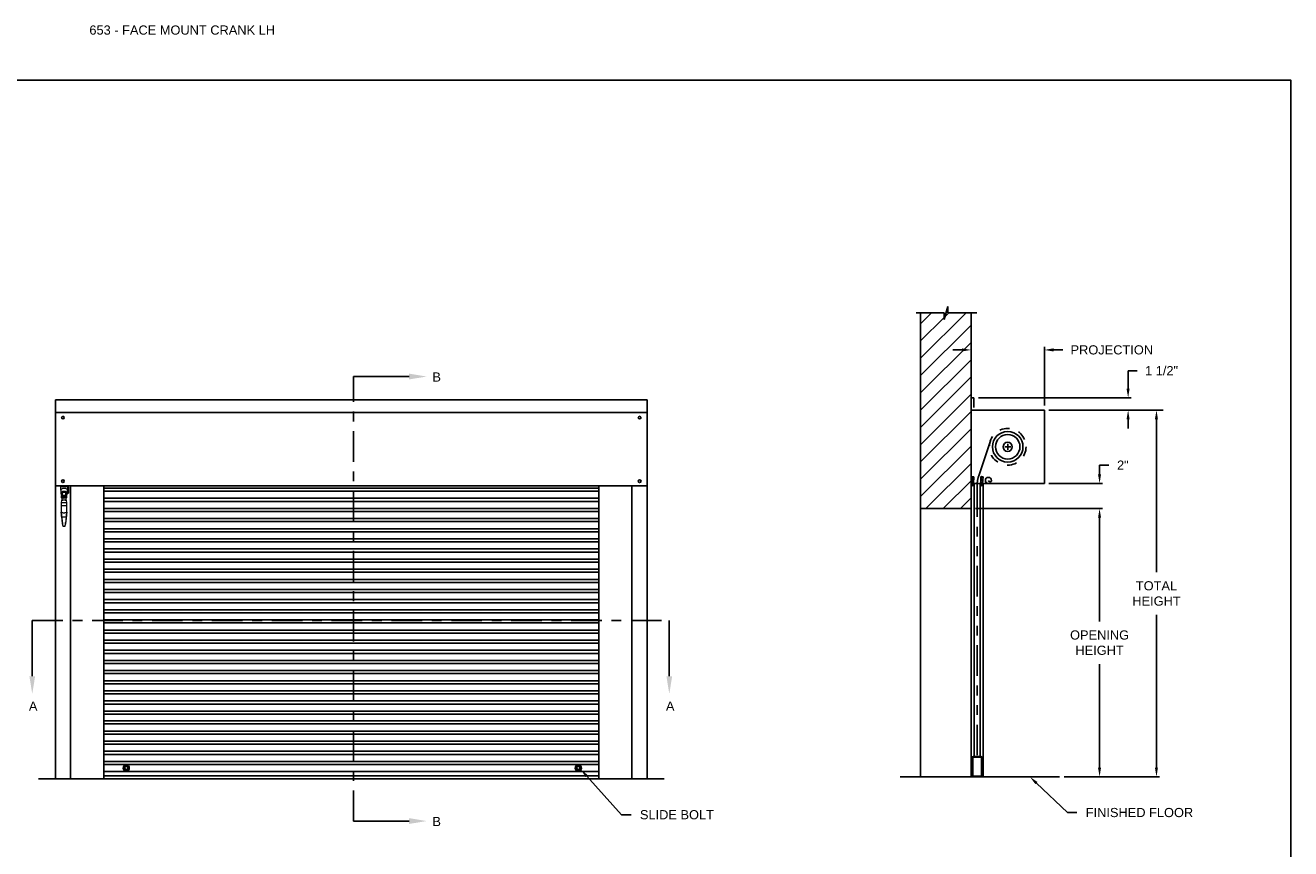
# Model space of a CAD drawing. Header units: inches. Extents: x 169.6 to 213.7, y 214.8 to 266.5.
# Tile 10 of 17: x 176.1 to 189.1, y 239.3 to 247.7. Entities that reach past the tile are written whole.
import ezdxf
from ezdxf import colors
from ezdxf.entities.mleader import LeaderData, LeaderLine
from ezdxf.math import Vec2, Vec3

# ---------------------------------------------------------------- set-up
doc = ezdxf.new("R2010")
doc.units = ezdxf.units.IN
doc.header["$LTSCALE"] = 0.25
doc.header["$MEASUREMENT"] = 0
for name, pattern in [('CENTER', [2, 1.25, -0.25, 0.25, -0.25]), ('HIDDEN', [0.375, 0.25, -0.125]), ('PHANTOM', [2.5, 1.25, -0.25, 0.25, -0.25, 0.25, -0.25])]:
    doc.linetypes.add(name, pattern=pattern)
for name, color, linetype in [('ANNOTATIONS', 1, 'Continuous'), ('CRANK LH', 7, 'Continuous'), ('SECTION CUTS', 6, 'CENTER')]:
    doc.layers.add(name, color=color, linetype=linetype)
doc.styles.add('ARIAL', font='arial.ttf', dxfattribs={"height": 0.09375})
doc.styles.get("Standard").update_dxf_attribs({"font": 'romans.shx'})
doc.dimstyles.new('STANDARD$0', dxfattribs={"dimtxt": 0.09375, "dimasz": 0.09375, "dimexe": 0.03125, "dimexo": 0.046875, "dimgap": 0.09, "dimtad": 0, "dimtih": 1, "dimtoh": 1, "dimdec": 4, "dimzin": 0, "dimdsep": 46, "dimtxsty": 'ARIAL', "dimcen": 0.09, "dimadec": 0, "dimazin": 0, "dimtfac": 1, "dimtdec": 4, "dimtofl": 0, "dimtmove": 0, "dimatfit": 1, "dimfxl": 1, "dimtolj": 1, "dimtzin": 0, "dimarcsym": 0})

# ---------------------------------------------------------------- blocks, each defined once
blk = doc.blocks.new('*D23')
at = {"layer": 'ANNOTATIONS', "color": 0, "lineweight": -2, "transparency": 16777216}
for p, q in [((185.789, 244.562), (185.789, 244.392)), ((185.696, 244.423), (185.602, 244.423)), ((186.539, 243.854), (186.539, 244.454)), ((186.633, 244.423), (186.727, 244.423))]:
    blk.add_line(p, q, dxfattribs=at)
at = {"layer": 'ANNOTATIONS', "color": 0, "transparency": 16777216}
for points in [[(185.696, 244.439), (185.696, 244.407), (185.789, 244.423)], [(186.633, 244.439), (186.633, 244.407), (186.539, 244.423)]]:
    blk.add_solid(points, dxfattribs=at)
at = {"layer": 'defpoints', "color": 0, "transparency": 16777216}
for p in [(185.789, 244.609), (186.539, 244.423), (186.539, 243.807)]:
    blk.add_point(p, dxfattribs=at)
at = {"layer": 'ANNOTATIONS', "color": 0, "transparency": 16777216, "insert": (187.229, 244.423), "char_height": 0.09375, "attachment_point": 5, "style": 'ARIAL'}
blk.add_mtext('\\A1;PROJECTION', dxfattribs=at)
blk = doc.blocks.new('*D24')
at = {"layer": 'ANNOTATIONS', "color": 0, "lineweight": -2, "transparency": 16777216}
for p, q in [((185.836, 242.8), (187.135, 242.8)), ((187.104, 242.707), (187.104, 241.646)), ((187.104, 240.151), (187.104, 241.211)), ((186.743, 240.057), (187.135, 240.057))]:
    blk.add_line(p, q, dxfattribs=at)
at = {"layer": 'ANNOTATIONS', "color": 0, "transparency": 16777216}
for points in [[(187.088, 242.707), (187.119, 242.707), (187.104, 242.8)], [(187.088, 240.151), (187.119, 240.151), (187.104, 240.057)]]:
    blk.add_solid(points, dxfattribs=at)
at = {"layer": 'defpoints', "color": 0, "transparency": 16777216}
for p in [(185.789, 242.8), (187.104, 242.8), (186.696, 240.057)]:
    blk.add_point(p, dxfattribs=at)
at = {"layer": 'ANNOTATIONS', "color": 0, "transparency": 16777216, "insert": (187.104, 241.429), "char_height": 0.09375, "attachment_point": 5, "style": 'ARIAL'}
blk.add_mtext('\\A1;OPENING \\PHEIGHT', dxfattribs=at)
blk = doc.blocks.new('*D25')
at = {"layer": 'ANNOTATIONS', "color": 0, "lineweight": -2, "transparency": 16777216}
for p, q in [((186.586, 243.807), (187.717, 243.807)), ((187.686, 243.714), (187.686, 242.15)), ((187.686, 240.151), (187.686, 241.715)), ((186.743, 240.057), (187.717, 240.057))]:
    blk.add_line(p, q, dxfattribs=at)
at = {"layer": 'ANNOTATIONS', "color": 0, "transparency": 16777216}
for points in [[(187.67, 243.714), (187.701, 243.714), (187.686, 243.807)], [(187.67, 240.151), (187.701, 240.151), (187.686, 240.057)]]:
    blk.add_solid(points, dxfattribs=at)
at = {"layer": 'defpoints', "color": 0, "transparency": 16777216}
for p in [(186.539, 243.807), (186.696, 240.057), (187.686, 240.057)]:
    blk.add_point(p, dxfattribs=at)
at = {"layer": 'ANNOTATIONS', "color": 0, "transparency": 16777216, "insert": (187.686, 241.932), "char_height": 0.0938, "attachment_point": 5, "style": 'ARIAL'}
blk.add_mtext('\\A1;TOTAL\\PHEIGHT', dxfattribs=at)
blk = doc.blocks.new('*D26')
at = {"layer": 'ANNOTATIONS', "color": 0, "lineweight": -2, "transparency": 16777216}
for p, q in [((187.104, 243.151), (187.104, 243.245)), ((187.104, 243.245), (187.197, 243.245)), ((186.586, 243.057), (187.135, 243.057)), ((186.586, 242.8), (187.135, 242.8)), ((187.104, 242.707), (187.104, 242.613))]:
    blk.add_line(p, q, dxfattribs=at)
at = {"layer": 'ANNOTATIONS', "color": 0, "transparency": 16777216}
for points in [[(187.088, 243.151), (187.119, 243.151), (187.104, 243.057)], [(187.088, 242.707), (187.119, 242.707), (187.104, 242.8)]]:
    blk.add_solid(points, dxfattribs=at)
at = {"layer": 'defpoints', "color": 0, "transparency": 16777216}
for p in [(186.539, 243.057), (186.539, 242.8), (187.104, 242.8)]:
    blk.add_point(p, dxfattribs=at)
at = {"layer": 'ANNOTATIONS', "color": 0, "transparency": 16777216, "insert": (187.342, 243.245), "char_height": 0.0938, "attachment_point": 5, "style": 'ARIAL'}
blk.add_mtext('\\A1;2"', dxfattribs=at)
blk = doc.blocks.new('*D28')
at = {"layer": 'ANNOTATIONS', "color": 0, "lineweight": -2, "transparency": 16777216}
for p, q in [((187.396, 244.027), (187.396, 244.21)), ((187.396, 244.21), (187.49, 244.21)), ((185.865, 243.933), (187.427, 243.933)), ((186.586, 243.807), (187.427, 243.807)), ((187.396, 243.714), (187.396, 243.62))]:
    blk.add_line(p, q, dxfattribs=at)
at = {"layer": 'ANNOTATIONS', "color": 0, "transparency": 16777216}
for points in [[(187.38, 244.027), (187.411, 244.027), (187.396, 243.933)], [(187.38, 243.714), (187.411, 243.714), (187.396, 243.807)]]:
    blk.add_solid(points, dxfattribs=at)
at = {"layer": 'defpoints', "color": 0, "transparency": 16777216}
for p in [(185.818, 243.933), (186.539, 243.807), (187.396, 243.807)]:
    blk.add_point(p, dxfattribs=at)
at = {"layer": 'ANNOTATIONS', "color": 0, "transparency": 16777216, "insert": (187.738, 244.21), "char_height": 0.0938, "attachment_point": 5, "style": 'ARIAL'}
blk.add_mtext('\\A1;1 1/2"', dxfattribs=at)

msp = doc.modelspace()

# ---------------------------------------------------------------- hatches: boundary and pattern name
at = {"layer": 'CRANK LH', "linetype": 'Continuous'}
h = msp.add_hatch(dxfattribs=at)
h.set_pattern_fill('ANSI31', color=256, style=0)
h.set_pattern_definition([(45, (-15.83204, -18.46296), (-0.08838835, 0.08838835), [])])
h.paths.add_polyline_path([(185.78943, 244.0674), (185.78943, 244.802), (185.55293, 244.802), (185.55293, 244.86665), (185.51452, 244.7333), (185.51452, 244.802), (185.2738, 244.802), (185.2738, 244.2517)])
h.paths.add_polyline_path([(185.2738, 244.2517), (185.2738, 242.80028), (185.78943, 242.80028), (185.78943, 244.05364), (185.78943, 244.0674)])

# ---------------------------------------------------------------- linework, layer by layer
at = {"layer": 'ANNOTATIONS'}
msp.add_line((186.5863, 243.80747), (187.75513, 243.80747), dxfattribs=at)
at = {"layer": 'CRANK LH', "linetype": 'Continuous'}
for p, q in [((185.22742, 244.802), (185.51452, 244.802)), ((185.2738, 244.802), (185.2738, 240.05747)), ((185.51452, 244.7333), (185.55293, 244.86665)), ((185.51452, 244.802), (185.51452, 244.7333)), ((185.55293, 244.86665), (185.55293, 244.802)), ((185.55293, 244.802), (185.84812, 244.802)), ((185.78943, 240.05747), (185.78943, 244.802)), ((176.42359, 240.03522), (176.42359, 243.91104)), ((182.47725, 243.91104), (176.42359, 243.91104)), ((182.47725, 240.03522), (182.47725, 243.91104)), ((185.78943, 243.93328), (185.81815, 243.93328)), ((185.81815, 243.93328), (185.81815, 243.83357)), ((182.47725, 243.78322), (176.42359, 243.78322)), ((185.78943, 243.80747), (186.53943, 243.80747)), ((186.53943, 243.80747), (186.53943, 243.05747)), ((185.87124, 243.14655), (185.98659, 243.49187)), ((186.16443, 243.40122), (186.16443, 243.46372)), ((186.13318, 243.43247), (186.19568, 243.43247)), ((185.79676, 243.06091), (185.79367, 243.1263)), ((185.79367, 243.1263), (185.81131, 243.1263)), ((185.8144, 243.06091), (185.81131, 243.1263)), ((185.81659, 243.12564), (185.81131, 243.1263)), ((185.8144, 243.06091), (185.81659, 243.12564)), ((185.88948, 243.06186), (185.89607, 243.12699)), ((185.88948, 243.06186), (185.89077, 243.12661)), ((185.89077, 243.12661), (185.89607, 243.12699)), ((185.91369, 243.12604), (185.89607, 243.12699)), ((185.9071, 243.06091), (185.91369, 243.12604)), ((176.42359, 243.03322), (182.47725, 243.03322)), ((176.57983, 240.03522), (176.57983, 243.03322)), ((176.91917, 240.03522), (176.91917, 243.03322)), ((181.98167, 243.00903), (176.91917, 243.00903)), ((181.98167, 242.97778), (176.91917, 242.97778)), ((181.98167, 240.03522), (181.98167, 243.03322)), ((182.32102, 240.03522), (182.32102, 243.03322)), ((185.78943, 243.05747), (185.82068, 243.05747)), ((185.78943, 240.05747), (185.78943, 243.05747)), ((185.79676, 243.05747), (185.79676, 243.06091)), ((185.79676, 243.06091), (185.8144, 243.06091)), ((185.8144, 243.05747), (185.8144, 243.06091)), ((185.82068, 240.26561), (185.82068, 243.05747)), ((185.82068, 243.05747), (185.88318, 243.05747)), ((185.88318, 240.26561), (185.88318, 243.05747)), ((185.88318, 243.05747), (185.91443, 243.05747)), ((185.88948, 243.06186), (185.88945, 243.06091)), ((185.9071, 243.06091), (185.88945, 243.06091)), ((185.88945, 243.05747), (185.88945, 243.06091)), ((185.8988, 243.05747), (186.53943, 243.05747)), ((185.9071, 243.05747), (185.9071, 243.06091)), ((185.91443, 243.05747), (185.91443, 240.05747)), ((181.98167, 242.90541), (176.91917, 242.90541)), ((181.98167, 242.87416), (176.91917, 242.87416)), ((181.98167, 242.8018), (176.91917, 242.8018)), ((181.98167, 242.77055), (176.91917, 242.77055)), ((181.98167, 242.69818), (176.91917, 242.69818)), ((185.2738, 242.80028), (185.78943, 242.80028)), ((181.98167, 242.66693), (176.91917, 242.66693)), ((181.98167, 242.59457), (176.91917, 242.59457)), ((181.98167, 242.56332), (176.91917, 242.56332)), ((181.98167, 242.49095), (176.91917, 242.49095)), ((181.98167, 242.4597), (176.91917, 242.4597)), ((181.98167, 242.38734), (176.91917, 242.38734)), ((181.98167, 242.35609), (176.91917, 242.35609)), ((181.98167, 242.28372), (176.91917, 242.28372)), ((181.98167, 242.25247), (176.91917, 242.25247)), ((181.98167, 242.18011), (176.91917, 242.18011)), ((181.98167, 242.14886), (176.91917, 242.14886)), ((181.98167, 242.07649), (176.91917, 242.07649)), ((181.98167, 242.04524), (176.91917, 242.04524)), ((181.98167, 241.97288), (176.91917, 241.97288)), ((181.98167, 241.94163), (176.91917, 241.94163)), ((181.98167, 241.86927), (176.91917, 241.86927)), ((181.98167, 241.83802), (176.91917, 241.83802)), ((181.98167, 241.76565), (176.91917, 241.76565)), ((181.98167, 241.7344), (176.91917, 241.7344)), ((181.98167, 241.66204), (176.91917, 241.66204)), ((181.98167, 241.63079), (176.91917, 241.63079)), ((181.98167, 241.55842), (176.91917, 241.55842)), ((181.98167, 241.52717), (176.91917, 241.52717)), ((181.98167, 241.45481), (176.91917, 241.45481)), ((181.98167, 241.42356), (176.91917, 241.42356)), ((181.98167, 241.35119), (176.91917, 241.35119)), ((181.98167, 241.31994), (176.91917, 241.31994)), ((181.98167, 241.24758), (176.91917, 241.24758)), ((181.98167, 241.21633), (176.91917, 241.21633)), ((181.98167, 241.14396), (176.91917, 241.14396)), ((181.98167, 241.11271), (176.91917, 241.11271)), ((181.98167, 241.04035), (176.91917, 241.04035)), ((181.98167, 241.0091), (176.91917, 241.0091)), ((181.98167, 240.93673), (176.91917, 240.93673)), ((181.98167, 240.90548), (176.91917, 240.90548)), ((181.98167, 240.83312), (176.91917, 240.83312)), ((181.98167, 240.80187), (176.91917, 240.80187)), ((181.98167, 240.72951), (176.91917, 240.72951)), ((181.98167, 240.69826), (176.91917, 240.69826)), ((181.98167, 240.62903), (176.91917, 240.62903)), ((181.98167, 240.59778), (176.91917, 240.59778)), ((181.98167, 240.52542), (176.91917, 240.52542)), ((181.98167, 240.49417), (176.91917, 240.49417)), ((181.98167, 240.4218), (176.91917, 240.4218)), ((181.98167, 240.39055), (176.91917, 240.39055)), ((181.98167, 240.31819), (176.91917, 240.31819)), ((181.98167, 240.28694), (176.91917, 240.28694)), ((181.98167, 240.21457), (176.91917, 240.21457)), ((181.98167, 240.18332), (176.91917, 240.18332)), ((181.98167, 240.11096), (176.91917, 240.11096)), ((176.91917, 240.06647), (181.98167, 240.06647)), ((185.06445, 240.05747), (186.69568, 240.05747))]:
    msp.add_line(p, q, dxfattribs=at)
at = {"layer": 'CRANK LH', "color": 7, "linetype": 'Continuous', "lineweight": 15}
for p, q in [((176.47785, 243.02404), (176.47785, 243.03322)), ((176.54861, 243.02404), (176.47785, 243.02404)), ((176.47785, 242.98713), (176.47785, 243.02404)), ((176.47785, 242.98713), (176.47785, 242.95641)), ((176.48555, 242.96385), (176.48555, 242.95129)), ((176.48993, 242.95217), (176.48993, 242.96102)), ((176.48993, 242.93389), (176.48993, 242.95217)), ((176.49437, 242.95783), (176.49437, 242.93214)), ((176.52879, 242.9398), (176.52994, 242.93943)), ((176.53209, 242.93214), (176.53209, 242.95783)), ((176.53653, 242.96102), (176.53653, 242.95217)), ((176.53653, 242.95217), (176.53653, 242.93389)), ((176.54092, 242.95129), (176.54092, 242.96385)), ((176.54861, 243.02404), (176.54861, 243.03322)), ((176.54861, 243.02404), (176.54861, 242.98713)), ((176.55755, 243.01967), (176.54861, 243.01967)), ((176.54861, 242.95641), (176.54861, 242.98713)), ((176.54861, 242.95821), (176.55755, 242.95821)), ((176.55755, 243.01967), (176.55755, 243.03322)), ((176.55755, 243.01967), (176.55755, 243.01411)), ((176.55755, 243.01411), (176.55755, 242.95821)), ((176.482, 242.82885), (176.482, 242.76425)), ((176.54122, 242.82885), (176.482, 242.82885)), ((176.48485, 242.88624), (176.48392, 242.85962)), ((176.48392, 242.85962), (176.48392, 242.82885)), ((176.51161, 242.85962), (176.48392, 242.85962)), ((176.51161, 242.82885), (176.48392, 242.82885)), ((176.49061, 242.88624), (176.48485, 242.88624)), ((176.48771, 242.90932), (176.48771, 242.93417)), ((176.48905, 242.93506), (176.4886, 242.93506)), ((176.4886, 242.90843), (176.49361, 242.90843)), ((176.48993, 242.93389), (176.49008, 242.93244)), ((176.49053, 242.88402), (176.49053, 242.88607)), ((176.49278, 242.88181), (176.49241, 242.88183)), ((176.49402, 242.88181), (176.49278, 242.88181)), ((176.49334, 242.88181), (176.49278, 242.88181)), ((176.49437, 242.93214), (176.49446, 242.92837)), ((176.49659, 242.91065), (176.49659, 242.93284)), ((176.4977, 242.92951), (176.49659, 242.92951)), ((176.49659, 242.91398), (176.49766, 242.91398)), ((176.4983, 242.92226), (176.49803, 242.91778)), ((176.49829, 242.92175), (176.49829, 242.92175)), ((176.52477, 242.88624), (176.49845, 242.88624)), ((176.49855, 242.93062), (176.50168, 242.93062)), ((176.50016, 242.93062), (176.50168, 242.93062)), ((176.5069, 242.9153), (176.50688, 242.91517)), ((176.50787, 242.9137), (176.50833, 242.9147)), ((176.51046, 242.91407), (176.51029, 242.91297)), ((176.51113, 242.91403), (176.51111, 242.9139)), ((176.5393, 242.85962), (176.51161, 242.85962)), ((176.5393, 242.82885), (176.51161, 242.82885)), ((176.52153, 242.93062), (176.52467, 242.93062)), ((176.52153, 242.93062), (176.52306, 242.93062)), ((176.52518, 242.91778), (176.52491, 242.92226)), ((176.52492, 242.92175), (176.52492, 242.92175)), ((176.52714, 242.92951), (176.52552, 242.92951)), ((176.52556, 242.91398), (176.52714, 242.91398)), ((176.52988, 242.93062), (176.52714, 242.93062)), ((176.52714, 242.93062), (176.52714, 242.91287)), ((176.52714, 242.91287), (176.52988, 242.91287)), ((176.53044, 242.88181), (176.52919, 242.88181)), ((176.53044, 242.88181), (176.52987, 242.88181)), ((176.52988, 242.91065), (176.52988, 242.93284)), ((176.5308, 242.88183), (176.53044, 242.88181)), ((176.532, 242.92837), (176.53209, 242.93214)), ((176.53837, 242.88624), (176.5326, 242.88624)), ((176.53269, 242.88607), (176.53269, 242.88402)), ((176.53285, 242.90843), (176.53786, 242.90843)), ((176.53639, 242.9325), (176.53653, 242.93389)), ((176.53786, 242.93506), (176.53742, 242.93506)), ((176.5393, 242.85962), (176.53837, 242.88624)), ((176.53875, 242.93417), (176.53875, 242.92864)), ((176.53875, 242.92864), (176.53875, 242.90932)), ((176.5393, 242.82885), (176.5393, 242.85962)), ((176.54122, 242.76425), (176.54122, 242.82885)), ((176.49571, 242.64969), (176.48789, 242.71501)), ((176.48798, 242.71429), (176.49423, 242.662)), ((176.494, 242.71579), (176.49399, 242.71579)), ((176.494, 242.71579), (176.52921, 242.71579)), ((176.53533, 242.71501), (176.52751, 242.64969)), ((176.53524, 242.71429), (176.52898, 242.662)), ((176.52922, 242.71579), (176.52921, 242.71579)), ((176.50476, 242.61966), (176.51845, 242.61966))]:
    msp.add_line(p, q, dxfattribs=at)
at = {"layer": 'CRANK LH', "linetype": 'PHANTOM'}
msp.add_line((185.85193, 243.02775), (185.85193, 240.27403), dxfattribs=at)
at = {"layer": 'CRANK LH'}
msp.add_line((176.25042, 240.03522), (182.65042, 240.03522), dxfattribs=at)
at = {"layer": 'CRANK LH', "color": 7, "linetype": 'Continuous', "lineweight": 15, "flags": 128}
for points in [[(176.54861, 242.98713), (176.54801, 242.99073), (176.54622, 242.99421), (176.54331, 242.99746), (176.53938, 243.00035), (176.53455, 243.00279), (176.529, 243.00469), (176.52292, 243.006), (176.5165, 243.00667), (176.50997, 243.00667), (176.50355, 243.006), (176.49746, 243.00469), (176.49191, 243.00279), (176.48709, 243.00035), (176.48315, 242.99746), (176.48024, 242.99421), (176.47846, 242.99073), (176.47785, 242.98713)], [(176.53653, 242.94164), (176.54089, 242.94417), (176.54439, 242.94711), (176.54688, 242.95034), (176.54829, 242.95377), (176.54858, 242.95729), (176.54772, 242.96078), (176.54577, 242.96412), (176.54276, 242.96722), (176.5388, 242.96997), (176.53403, 242.97228), (176.52858, 242.97409), (176.52265, 242.97533), (176.5164, 242.97595), (176.51006, 242.97595), (176.50382, 242.97533), (176.49788, 242.97409), (176.49244, 242.97228), (176.48766, 242.96997), (176.48371, 242.96722), (176.4807, 242.96412), (176.47874, 242.96078), (176.47789, 242.95729), (176.47817, 242.95377), (176.47959, 242.95034), (176.48208, 242.94711), (176.48557, 242.94417), (176.48993, 242.94164)], [(176.54044, 242.94844), (176.54122, 242.94932), (176.54313, 242.95239), (176.54396, 242.9556), (176.54368, 242.95884), (176.54231, 242.96199), (176.53988, 242.96494), (176.53648, 242.96758), (176.53225, 242.96982), (176.52733, 242.97158), (176.5219, 242.97278), (176.51616, 242.9734), (176.51031, 242.9734), (176.50457, 242.97278), (176.49914, 242.97158), (176.49422, 242.96982), (176.48998, 242.96758), (176.48659, 242.96494), (176.48416, 242.96199), (176.48278, 242.95884), (176.4825, 242.9556), (176.48334, 242.95239), (176.48525, 242.94932), (176.48602, 242.94844)], [(176.50833, 242.9147), (176.50843, 242.91509), (176.50844, 242.91517)], [(176.52556, 242.91398), (176.52595, 242.91096), (176.5262, 242.90937)], [(176.48324, 242.75383), (176.48364, 242.75051), (176.48415, 242.74623), (176.48477, 242.74109), (176.48547, 242.73524), (176.48624, 242.72883), (176.48705, 242.72202), (176.48789, 242.71501)], [(176.48466, 242.74198), (176.48473, 242.74145), (176.48491, 242.73987), (176.48522, 242.73732), (176.48563, 242.73387), (176.48613, 242.72968), (176.48671, 242.72489), (176.48733, 242.7197), (176.48798, 242.71429)], [(176.48798, 242.71429), (176.48733, 242.7197), (176.48671, 242.72489), (176.48613, 242.72968), (176.48563, 242.73387), (176.48522, 242.73732), (176.48491, 242.73987), (176.48473, 242.74145), (176.48466, 242.74198)], [(176.53855, 242.74198), (176.5385, 242.74156), (176.53835, 242.74031), (176.53811, 242.73827), (176.53778, 242.7355), (176.53737, 242.73209), (176.5369, 242.72814), (176.53637, 242.72376), (176.53581, 242.7191), (176.53524, 242.71429)], [(176.53524, 242.71429), (176.53581, 242.7191), (176.53637, 242.72376), (176.5369, 242.72814), (176.53737, 242.73209), (176.53778, 242.7355), (176.53811, 242.73827), (176.53835, 242.74031), (176.5385, 242.74156), (176.53855, 242.74198)], [(176.53533, 242.71501), (176.53616, 242.72202), (176.53698, 242.72883), (176.53775, 242.73524), (176.53845, 242.74109), (176.53906, 242.74623), (176.53957, 242.75051), (176.53997, 242.75383)], [(176.49681, 242.64046), (176.49677, 242.64079), (176.49666, 242.64176), (176.49647, 242.64335), (176.49621, 242.6455), (176.49589, 242.64815), (176.49552, 242.65123), (176.49512, 242.65463), (176.49468, 242.65826), (176.49423, 242.662)], [(176.49423, 242.662), (176.49474, 242.65779), (176.49522, 242.65375), (176.49567, 242.65003), (176.49606, 242.64677), (176.49638, 242.64409), (176.49662, 242.6421), (176.49676, 242.64087), (176.49681, 242.64046)], [(176.49571, 242.64969), (176.49622, 242.64542), (176.49671, 242.64127), (176.49718, 242.63738), (176.4976, 242.63387), (176.49796, 242.63084), (176.49826, 242.62838), (176.49848, 242.62656), (176.49861, 242.62545), (176.49865, 242.62508)], [(176.52456, 242.62508), (176.52461, 242.62545), (176.52474, 242.62656), (176.52496, 242.62838), (176.52525, 242.63084), (176.52561, 242.63387), (176.52603, 242.63738), (176.5265, 242.64127), (176.527, 242.64542), (176.52751, 242.64969)], [(176.5264, 242.64046), (176.52645, 242.64087), (176.5266, 242.6421), (176.52684, 242.64409), (176.52716, 242.64677), (176.52755, 242.65003), (176.52799, 242.65375), (176.52848, 242.65779), (176.52898, 242.662)], [(176.52898, 242.662), (176.52848, 242.65779), (176.52799, 242.65375), (176.52755, 242.65003), (176.52716, 242.64677), (176.52684, 242.64409), (176.5266, 242.6421), (176.52645, 242.64087), (176.5264, 242.64046)]]:
    msp.add_lwpolyline(points, dxfattribs=at)
at = {"layer": 'CRANK LH', "linetype": 'Continuous'}
msp.add_lwpolyline([(185.80185, 240.05747, -0.41421356), (185.80125, 240.05807), (185.80125, 240.25369, -0.41421356), (185.81317, 240.26561), (185.81776, 240.26561), (185.85193, 240.26561), (185.88908, 240.26561), (185.89061, 240.26561, -0.41421356), (185.90252, 240.25369), (185.90252, 240.05807, -0.41421356), (185.90193, 240.05747)], format="xyb", dxfattribs=at)
msp.add_lwpolyline([(185.89656, 240.06343), (185.89656, 240.25369, 0.41421356), (185.89061, 240.25965), (185.81317, 240.25965, 0.41421356), (185.80721, 240.25369), (185.80721, 240.06343), (185.8504, 240.06343)], format="xyb", close=True, dxfattribs=at)
for points in [[(177.16386, 240.17421), (177.17948, 240.14714), (177.16386, 240.12008), (177.13261, 240.12008), (177.11698, 240.14714), (177.13261, 240.17421)], [(181.75722, 240.17421), (181.7416, 240.14714), (181.75722, 240.12008), (181.78847, 240.12008), (181.8041, 240.14714), (181.78847, 240.17421)]]:
    msp.add_lwpolyline(points, close=True, dxfattribs=at)
for centre, radius in [((176.50108, 243.73036), 0.01369), ((182.39976, 243.73036), 0.01369), ((186.16443, 243.43247), 0.15625), ((186.16443, 243.43247), 0.125), ((186.16443, 243.43247), 0.04685), ((176.50108, 243.0805), 0.01369), ((182.39976, 243.0805), 0.01369), ((185.80536, 243.0415), 0.00687), ((185.8985, 243.0415), 0.00687), ((177.14823, 240.14714), 0.03125), ((177.1493, 240.14714), 0.01562), ((181.77285, 240.14714), 0.03125), ((181.77179, 240.14714), 0.01562)]:
    msp.add_circle(centre, radius, dxfattribs=at)
at = {"layer": 'CRANK LH', "linetype": 'HIDDEN'}
msp.add_circle((186.16443, 243.43247), 0.1875, dxfattribs=at)
at = {"layer": 'CRANK LH', "color": 7, "linetype": 'Continuous', "lineweight": 15}
for centre, radius in [((176.51161, 242.92175), 0.01331), ((176.51161, 242.92175), 0.00888), ((176.50733, 242.91517), 0.000444), ((176.51156, 242.9139), 0.000444)]:
    msp.add_circle(centre, radius, dxfattribs=at)
at = {"layer": 'CRANK LH', "linetype": 'Continuous'}
for centre, radius, start, end in [((186.22693, 243.02775), 0.375, 161.529967, 180), ((185.96759, 243.08872), 0.03125, 0, 180), ((185.96759, 243.08872), 0.03125, 180, 270), ((185.98321, 243.08872), 0.01562, 180, 0)]:
    msp.add_arc(centre, radius, start, end, dxfattribs=at)
at = {"layer": 'CRANK LH', "color": 7, "linetype": 'Continuous', "lineweight": 15}
for centre, radius, start, end in [((176.49615, 242.95129), 0.01037, 126.839416, 233.160584), ((176.49611, 242.95129), 0.00956, 130.233117, 229.766883), ((176.49286, 242.96327), 0.00222, 117.303086, 142.22849), ((176.51323, 242.92182), 0.0449, 66.437329, 113.593087), ((176.51323, 242.98114), 0.04528, 247.614775, 292.385225), ((176.49633, 242.93963), 0.000261, 294.454915, 351.263969), ((176.49615, 242.94023), 0.000888, 289.335855, 295.674174), ((176.51323, 242.9221), 0.04407, 67.884108, 112.115892), ((176.51323, 242.98047), 0.04407, 247.88482, 292.11518), ((176.53013, 242.93963), 0.00026, 188.656082, 245.625034), ((176.53032, 242.94023), 0.000888, 244.325826, 250.664145), ((176.53361, 242.96327), 0.00222, 37.77151, 62.696914), ((176.52966, 242.95064), 0.01128, 3.28206, 52.463139), ((176.53036, 242.95129), 0.00956, 310.233117, 49.766883), ((176.52966, 242.95193), 0.01128, 307.534259, 356.716356), ((176.4886, 242.93417), 0.000888, 90, 180), ((176.4886, 242.90932), 0.000888, 180, 270), ((176.48905, 242.93595), 0.000888, 270, 0), ((176.49141, 242.88607), 0.000888, 157.948614, 180), ((176.49275, 242.88402), 0.00222, 180, 261.334595), ((176.39187, 242.92639), 0.10651, 340.579298, 347.908065), ((176.49361, 242.90932), 0.000888, 270, 343.39845), ((176.39187, 242.92639), 0.10651, 343.720441, 357.778603), ((176.49659, 242.93506), 0.00222, 180, 270), ((176.49659, 242.90843), 0.00222, 90, 163.39845), ((176.49767, 242.91362), 0.000357, 91.644036, 164.592517), ((176.49767, 242.92987), 0.000355, 273.149028, 14.548849), ((176.5234, 242.92175), 0.02663, 161.075356, 162.709123), ((176.49855, 242.93027), 0.000355, 90, 161.075356), ((176.51161, 242.92175), 0.01331, 205.044647, 334.955353), ((176.51161, 242.92175), 0.00888, 0, 180.000001), ((176.51161, 242.92175), 0.00777, 277.76023, 228.813399), ((176.51161, 242.92175), 0.00777, 0.000001, 180.000001), ((176.50733, 242.91517), 0.00111, 335.073604, 138.813399), ((176.50733, 242.91517), 0.000444, 0.000001, 163.286815), ((176.51156, 242.9139), 0.00111, 7.76023, 171.500025), ((176.51156, 242.9139), 0.000444, 0.000001, 163.286815), ((176.52467, 242.93027), 0.000355, 18.924644, 90), ((176.63134, 242.92639), 0.10651, 182.221397, 196.279559), ((176.49982, 242.92175), 0.02663, 17.312262, 18.924644), ((176.52555, 242.92987), 0.000355, 165.40873, 265.675598), ((176.52555, 242.91363), 0.000356, 15.35213, 88.411317), ((176.52988, 242.93506), 0.00222, 270, 0), ((176.52988, 242.90843), 0.00222, 16.60155, 90), ((176.53047, 242.88402), 0.00222, 278.696025, 0), ((176.53285, 242.90932), 0.000888, 196.60155, 270), ((176.5318, 242.88607), 0.000888, 360, 22.051386), ((176.53742, 242.93595), 0.000888, 180, 270), ((176.53786, 242.93417), 0.000888, 0, 90), ((176.53786, 242.90932), 0.000888, 270, 0), ((176.50476, 242.62581), 0.00615, 186.824746, 270), ((176.51845, 242.62581), 0.00615, 270, 353.175254)]:
    msp.add_arc(centre, radius, start, end, dxfattribs=at)
for centre, start_param, end_param in [((176.49437, 242.96101), 0.74946887, 1.57079633), ((176.53209, 242.96101), 4.71238898, 5.53371644)]:
    msp.add_ellipse(centre, major_axis=(0, 0.00492), ratio=0.90138782, start_param=start_param, end_param=end_param, dxfattribs=at)
for points, knots in [([(176.48993, 242.95217), (176.48994, 242.95247), (176.48996, 242.95507), (176.49034, 242.95853), (176.49195, 242.96169), (176.49295, 242.96267), (176.49371, 242.96306), (176.49417, 242.96311), (176.49437, 242.96313)], [0, 0, 0, 0, 0.07369068, 0.62544492, 0.8047082, 0.89444268, 0.95191182, 1, 1, 1, 1]), ([(176.49437, 242.96582), (176.49399, 242.9658), (176.4931, 242.96576), (176.4923, 242.96543), (176.49184, 242.96524)], [0, 0, 0, 0, 0.423556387, 1, 1, 1, 1]), ([(176.49659, 242.96199), (176.49618, 242.96167), (176.49535, 242.96101), (176.49455, 242.95952), (176.49443, 242.95841), (176.49437, 242.95783)], [0, 0, 0, 0, 0.31879763, 0.63929246, 1, 1, 1, 1]), ([(176.49437, 242.93736), (176.49443, 242.93767), (176.49454, 242.9383), (176.49534, 242.93908), (176.49619, 242.93943), (176.49659, 242.93959)], [0, 0, 0, 0, 0.34630961, 0.69174482, 1, 1, 1, 1]), ([(176.49653, 242.93943), (176.49682, 242.93957), (176.49718, 242.93974), (176.49758, 242.93978), (176.49766, 242.93979)], [0, 0, 0, 0, 0.81767897, 1, 1, 1, 1]), ([(176.49664, 242.96293), (176.49681, 242.96291), (176.49755, 242.96281), (176.49825, 242.96262), (176.4988, 242.96249), (176.49881, 242.96249)], [0, 0, 0, 0, 0.22252096, 0.98994116, 1, 1, 1, 1]), ([(176.49881, 242.94009), (176.4988, 242.94009), (176.49842, 242.93999), (176.49803, 242.93991), (176.49765, 242.93983)], [0, 0, 0, 0, 0.01864999, 1, 1, 1, 1]), ([(176.52766, 242.96249), (176.52766, 242.96249), (176.52821, 242.96262), (176.52892, 242.96281), (176.52966, 242.96291), (176.52983, 242.96293)], [0, 0, 0, 0, 0.01005879, 0.7774758, 1, 1, 1, 1]), ([(176.5288, 242.93983), (176.52842, 242.93991), (176.52804, 242.94), (176.52766, 242.94009), (176.52766, 242.94009)], [0, 0, 0, 0, 0.98105163, 1, 1, 1, 1]), ([(176.53209, 242.95783), (176.53204, 242.95839), (176.53193, 242.95951), (176.53112, 242.96101), (176.53028, 242.96168), (176.52988, 242.96199)], [0, 0, 0, 0, 0.3464202, 0.69173602, 1, 1, 1, 1]), ([(176.52988, 242.93959), (176.53029, 242.93942), (176.53111, 242.93908), (176.53192, 242.9383), (176.53203, 242.93769), (176.53209, 242.93736)], [0, 0, 0, 0, 0.31874314, 0.63937769, 1, 1, 1, 1]), ([(176.53462, 242.96524), (176.53427, 242.96539), (176.53349, 242.96573), (176.53259, 242.96579), (176.53209, 242.96582)], [0, 0, 0, 0, 0.44985739, 1, 1, 1, 1]), ([(176.53209, 242.96313), (176.5323, 242.96311), (176.53275, 242.96306), (176.53351, 242.96267), (176.53452, 242.96169), (176.53613, 242.95853), (176.53651, 242.95507), (176.53653, 242.95247), (176.53653, 242.95217)], [0, 0, 0, 0, 0.04811559, 0.10558377, 0.19529589, 0.37457006, 0.92631019, 1, 1, 1, 1]), ([(176.49241, 242.88183), (176.49207, 242.88193), (176.4915, 242.88209), (176.49093, 242.88269), (176.49064, 242.88325), (176.49054, 242.8837), (176.49053, 242.88395), (176.49053, 242.88402)], [0, 0, 0, 0, 0.38160689, 0.63582799, 0.80996381, 0.94218868, 1, 1, 1, 1]), ([(176.49059, 242.8864), (176.4906, 242.88641), (176.49061, 242.88644), (176.49072, 242.88671), (176.49098, 242.88738), (176.4914, 242.88846), (176.49254, 242.8915), (176.4934, 242.89425), (176.49411, 242.89653)], [0, 0, 0, 0, 0.03065143, 0.08748898, 0.14363511, 0.28481468, 0.40777906, 1, 1, 1, 1]), ([(176.49598, 242.8824), (176.49556, 242.88219), (176.49491, 242.88186), (176.49425, 242.88182), (176.49402, 242.88181)], [0, 0, 0, 0, 0.64699488, 1, 1, 1, 1]), ([(176.49841, 242.88565), (176.49836, 242.88537), (176.49824, 242.88471), (176.49754, 242.88363), (176.49671, 242.88289), (176.49611, 242.88249), (176.49598, 242.8824)], [0, 0, 0, 0, 0.18985538, 0.44359543, 0.87933291, 1, 1, 1, 1]), ([(176.4983, 242.92226), (176.4983, 242.92226), (176.4983, 242.9221), (176.49827, 242.92083), (176.49848, 242.91876), (176.49924, 242.91687), (176.49954, 242.91611)], [0, 0, 0, 0, 0.00275356, 0.07572795, 0.6269228, 1, 1, 1, 1]), ([(176.49845, 242.88624), (176.49844, 242.88616), (176.49843, 242.88596), (176.49842, 242.88577), (176.49841, 242.88565)], [0, 0, 0, 0, 0.413599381, 1, 1, 1, 1]), ([(176.52367, 242.91611), (176.52397, 242.91687), (176.52473, 242.91876), (176.52494, 242.92083), (176.52492, 242.9221), (176.52491, 242.92226), (176.52491, 242.92226)], [0, 0, 0, 0, 0.3730772, 0.92427205, 0.99724644, 1, 1, 1, 1]), ([(176.52518, 242.92965), (176.52518, 242.92967), (176.5252, 242.92971), (176.52496, 242.92877), (176.52462, 242.92727), (176.52445, 242.92592), (176.52438, 242.92537)], [0, 0, 0, 0, 0.1667187, 0.47719639, 0.78580821, 1, 1, 1, 1]), ([(176.52552, 242.92941), (176.52552, 242.92942), (176.52553, 242.92947), (176.52528, 242.92857), (176.52493, 242.9269), (176.52464, 242.92534), (176.52458, 242.92437), (176.52458, 242.92423)], [0, 0, 0, 0, 0.14884182, 0.42273285, 0.6941253, 0.95689359, 1, 1, 1, 1]), ([(176.52481, 242.88565), (176.5248, 242.88577), (176.52478, 242.88596), (176.52477, 242.88616), (176.52477, 242.88624)], [0, 0, 0, 0, 0.5864442, 1, 1, 1, 1]), ([(176.52724, 242.8824), (176.52684, 242.88268), (176.52616, 242.88316), (176.52533, 242.88411), (176.52489, 242.88496), (176.52483, 242.8855), (176.52481, 242.88565)], [0, 0, 0, 0, 0.36741737, 0.63266839, 0.90091472, 1, 1, 1, 1]), ([(176.52919, 242.88181), (176.52873, 242.88186), (176.52806, 242.88193), (176.52743, 242.88229), (176.52724, 242.8824)], [0, 0, 0, 0, 0.70120133, 1, 1, 1, 1]), ([(176.5291, 242.89653), (176.52919, 242.89624), (176.52992, 242.89377), (176.53098, 242.89062), (176.5321, 242.88772), (176.53245, 242.88682), (176.5326, 242.88646), (176.53262, 242.88642), (176.53262, 242.8864)], [0, 0, 0, 0, 0.07673786, 0.64532332, 0.82282931, 0.90719984, 0.95849981, 1, 1, 1, 1]), ([(176.53269, 242.88402), (176.53267, 242.88383), (176.53264, 242.88345), (176.5324, 242.88287), (176.53192, 242.88227), (176.53134, 242.88194), (176.53091, 242.88185), (176.5308, 242.88183)], [0, 0, 0, 0, 0.14652893, 0.29196717, 0.53047426, 0.87927143, 1, 1, 1, 1]), ([(176.482, 242.76425), (176.482, 242.76424), (176.48201, 242.76414), (176.48217, 242.76276), (176.48249, 242.76009), (176.48295, 242.75629), (176.48315, 242.75465), (176.48324, 242.75383)], [0, 0, 0, 0, 0.00282293, 0.03537358, 0.46471818, 0.73293881, 1, 1, 1, 1]), ([(176.48324, 242.75383), (176.48324, 242.75384), (176.48312, 242.75485), (176.48282, 242.75738), (176.48239, 242.76099), (176.48213, 242.76314), (176.48202, 242.76407), (176.482, 242.76424), (176.482, 242.76425)], [0, 0, 0, 0, 0.004967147, 0.379889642, 0.688027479, 0.942229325, 0.997174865, 1, 1, 1, 1]), ([(176.48935, 242.76021), (176.48898, 242.76039), (176.4875, 242.76113), (176.48528, 242.76233), (176.48267, 242.76384), (176.48225, 242.76409), (176.482, 242.76425)], [0, 0, 0, 0, 0.08300375, 0.33258952, 0.59091793, 1, 1, 1, 1]), ([(176.49399, 242.71579), (176.49331, 242.71571), (176.49193, 242.71554), (176.4901, 242.71532), (176.48872, 242.71514), (176.48804, 242.71504), (176.48789, 242.71502), (176.48789, 242.71501), (176.48789, 242.71501)], [0, 0, 0, 0, 0.21466797, 0.42930668, 0.64397751, 0.85865247, 0.97788451, 1, 1, 1, 1]), ([(176.53386, 242.76021), (176.53275, 242.75968), (176.53045, 242.75857), (176.52623, 242.75691), (176.52058, 242.7552), (176.51547, 242.75441), (176.50918, 242.75429), (176.50271, 242.75506), (176.49506, 242.75753), (176.4912, 242.75934), (176.48935, 242.76021)], [0, 0, 0, 0, 0.09732299, 0.20237799, 0.30733566, 0.46952876, 0.50042327, 0.67202116, 0.84273537, 1, 1, 1, 1]), ([(176.53533, 242.71501), (176.53532, 242.71501), (176.53532, 242.71502), (176.53517, 242.71504), (176.5345, 242.71514), (176.53311, 242.71532), (176.53128, 242.71554), (176.52991, 242.71571), (176.52922, 242.71579)], [0, 0, 0, 0, 0.02211508, 0.14134488, 0.35600147, 0.57066828, 0.78533605, 1, 1, 1, 1]), ([(176.54122, 242.76425), (176.54098, 242.7641), (176.54048, 242.76381), (176.5374, 242.762), (176.53477, 242.76067), (176.53386, 242.76021)], [0, 0, 0, 0, 0.38939019, 0.78828706, 1, 1, 1, 1]), ([(176.54122, 242.76425), (176.54122, 242.76424), (176.5412, 242.76414), (176.54104, 242.76276), (176.54072, 242.76009), (176.54027, 242.75629), (176.54007, 242.75465), (176.53997, 242.75383)], [0, 0, 0, 0, 0.00282497, 0.03537645, 0.4647001, 0.7329389, 1, 1, 1, 1]), ([(176.53997, 242.75383), (176.53997, 242.75384), (176.54009, 242.75485), (176.5404, 242.75738), (176.54083, 242.76099), (176.54108, 242.76314), (176.5412, 242.76407), (176.54122, 242.76424), (176.54122, 242.76425)], [0, 0, 0, 0, 0.00496715, 0.37989194, 0.68802939, 0.94223034, 0.99717691, 1, 1, 1, 1])]:
    msp.add_open_spline(points, degree=3, knots=knots, dxfattribs=at)
at = {"layer": 'defpoints'}
msp.add_lwpolyline([(189.05875, 234.44685), (169.58887, 234.44685), (169.58887, 247.18196), (189.05875, 247.18196)], close=True, dxfattribs=at)
at = {"layer": 'SECTION CUTS'}
for p, q in [((179.47179, 239.60505), (179.47179, 244.15078)), ((176.18697, 241.65589), (182.70292, 241.65589))]:
    msp.add_line(p, q, dxfattribs=at)

# ---------------------------------------------------------------- texts
at = {"layer": 'ANNOTATIONS', "insert": (176.77122, 247.74099), "char_height": 0.09375, "width": 6.6097632, "attachment_point": 1, "line_spacing_factor": 0.86134, "style": 'ARIAL'}
msp.add_mtext('653 - FACE MOUNT CRANK LH', dxfattribs=at)
at = {"layer": 'SECTION CUTS', "style": 'ARIAL'}
for s, p in [('B', (180.27982, 244.09908)), ('A', (176.15249, 240.73345)), ('A', (182.66845, 240.73345)), ('B', (180.27982, 239.55336))]:
    msp.add_text(s, height=0.09375, dxfattribs=at).set_placement(p)

# ---------------------------------------------------------------- dimensions: what is measured, and where the dimension line sits
at = {"layer": 'ANNOTATIONS'}
dim = msp.add_linear_dim(base=(186.53943, 244.42297), p1=(185.78943, 244.60935), p2=(186.53943, 243.80747), text='PROJECTION', dimstyle='STANDARD$0', dxfattribs=at)
dim.commit()
dim.dimension.update_dxf_attribs({"geometry": '*D23', "text_midpoint": (187.22854, 244.42297)})
for base, p1, p2, text, picture, middle in [((187.39575, 243.80747), (185.81815, 243.93328), (186.53943, 243.80747), '1 1/2"', '*D28', (187.73819, 244.20959)), ((187.68574, 240.05747), (186.53943, 243.80747), (186.69568, 240.05747), 'TOTAL\\PHEIGHT', '*D25', (187.68574, 241.93247)), ((187.10362, 242.80028), (186.53943, 243.05747), (186.53943, 242.80028), '2"', '*D26', (187.34205, 243.24497))]:
    dim = msp.add_linear_dim(base=base, p1=p1, p2=p2, angle=90, text=text, dimstyle='STANDARD$0', dxfattribs=at)
    dim.commit()
    dim.dimension.update_dxf_attribs({"geometry": picture, "text_midpoint": middle, "dimtype": 160})
dim = msp.add_linear_dim(base=(187.10362, 242.80028), p1=(186.69568, 240.05747), p2=(185.78943, 242.80028), angle=90, text='OPENING \\PHEIGHT', dimstyle='STANDARD$0', dxfattribs=at)
dim.commit()
dim.dimension.update_dxf_attribs({"geometry": '*D24', "text_midpoint": (187.10362, 241.42887)})

# ---------------------------------------------------------------- leaders
ml = msp.add_multileader_mtext('Standard', dxfattribs=at)
ml.set_content('SLIDE BOLT', color=256, style='ARIAL')
ml.set_leader_properties()
ml.build(insert=Vec2(0, 0))
ml.multileader.update_dxf_attribs({"dogleg_length": 0.36, "arrow_head_size": 0.09375})
ctx = ml.context
ctx.base_point, ctx.char_height, ctx.arrow_head_size, ctx.landing_gap_size, ctx.plane_origin = Vec3(182.31247, 239.66915), 0.09375, 0.09375, 0.09, Vec3(181.52744, 239.23593)
notes = []
notes.append((ctx, [(0, (1, 1, 0), (182.21452, 239.66915), (1, 0), 0.09796, [(0, [(181.79629, 240.13361)], 0, [])])]))
ctx.mtext.insert, ctx.mtext.flow_direction = Vec3(182.40247, 239.71683), 5
ml = msp.add_multileader_mtext('Standard', dxfattribs=at)
ml.set_content('FINISHED FLOOR', color=256, style='ARIAL')
ml.set_leader_properties()
ml.build(insert=Vec2(0, 0))
ml.multileader.update_dxf_attribs({"dogleg_length": 0.36, "arrow_head_size": 0.09375})
ctx = ml.context
ctx.base_point, ctx.char_height, ctx.arrow_head_size, ctx.landing_gap_size, ctx.plane_origin = Vec3(186.87274, 239.6914), 0.09375, 0.09375, 0.09, Vec3(186.08771, 239.25817)
notes.append((ctx, [(0, (1, 1, 0), (186.77479, 239.6914), (1, 0), 0.09796, [(0, [(186.39062, 240.05747)], 0, [])])]))
ctx.mtext.insert, ctx.mtext.flow_direction = Vec3(186.96274, 239.73908), 5
at = {"layer": 'SECTION CUTS'}
ml = msp.add_multileader_mtext('Standard', dxfattribs=at)
ml.set_content('', color=256)
ml.set_leader_properties()
ml.build(insert=Vec2(0, 0))
ml.multileader.update_dxf_attribs({"dogleg_length": 0, "arrow_head_size": 0.18})
ctx = ml.context
ctx.base_point, ctx.char_height, ctx.arrow_head_size, ctx.landing_gap_size, ctx.plane_origin, ctx.plane_x_axis, ctx.plane_y_axis = Vec3(179.47179, 244.15078), 0.18, 0.18, 0, Vec3(180.22131, 244.15078), Vec3(0, 1), Vec3(-1, 0)
notes.append((ctx, [(0, (1, 1, 0), (179.47179, 244.15078), (1, 0), 0, [(0, [(180.22131, 244.15078)], 0, [])])]))
ctx.mtext.insert, ctx.mtext.text_direction, ctx.mtext.rotation, ctx.mtext.flow_direction = Vec3(179.38179, 244.15078), Vec3(0, 1), 1.57079633, 5
ml = msp.add_multileader_mtext('Standard', dxfattribs=at)
ml.set_content('', color=256)
ml.set_leader_properties()
ml.build(insert=Vec2(0, 0))
ml.multileader.update_dxf_attribs({"dogleg_length": 0, "arrow_head_size": 0.18})
ctx = ml.context
ctx.base_point, ctx.char_height, ctx.arrow_head_size, ctx.landing_gap_size, ctx.plane_origin = Vec3(176.18697, 241.65589), 0.18, 0.18, 0, Vec3(176.18697, 240.90637)
notes.append((ctx, [(0, (1, 1, 0), (176.18697, 241.65589), (1, 0), 0, [(0, [(176.18697, 240.90637)], 0, [])])]))
ctx.mtext.insert, ctx.mtext.flow_direction = Vec3(176.18697, 241.74589), 5
ml = msp.add_multileader_mtext('Standard', dxfattribs=at)
ml.set_content('', color=256)
ml.set_leader_properties()
ml.build(insert=Vec2(0, 0))
ml.multileader.update_dxf_attribs({"dogleg_length": 0, "arrow_head_size": 0.18})
ctx = ml.context
ctx.base_point, ctx.char_height, ctx.arrow_head_size, ctx.landing_gap_size, ctx.plane_origin = Vec3(182.70292, 241.65589), 0.18, 0.18, 0, Vec3(182.70292, 240.90637)
notes.append((ctx, [(0, (1, 1, 0), (182.70292, 241.65589), (1, 0), 0, [(0, [(182.70292, 240.90637)], 0, [])])]))
ctx.mtext.insert, ctx.mtext.flow_direction = Vec3(182.70292, 241.74589), 5
ml = msp.add_multileader_mtext('Standard', dxfattribs=at)
ml.set_content('', color=256)
ml.set_leader_properties()
ml.build(insert=Vec2(0, 0))
ml.multileader.update_dxf_attribs({"dogleg_length": 0, "arrow_head_size": 0.18})
ctx = ml.context
ctx.base_point, ctx.char_height, ctx.arrow_head_size, ctx.landing_gap_size, ctx.plane_origin, ctx.plane_x_axis, ctx.plane_y_axis = Vec3(179.47179, 239.60505), 0.18, 0.18, 0, Vec3(180.22131, 239.60505), Vec3(0, 1), Vec3(-1, 0)
notes.append((ctx, [(0, (1, 1, 0), (179.47179, 239.60505), (1, 0), 0, [(0, [(180.22131, 239.60505)], 0, [])])]))
ctx.mtext.insert, ctx.mtext.text_direction, ctx.mtext.rotation, ctx.mtext.flow_direction = Vec3(179.38179, 239.60505), Vec3(0, 1), 1.57079633, 5
for ctx, leaders in notes:
    for number, flags, end, landing, length, lines in leaders:
        leader = LeaderData()
        leader.index, (leader.has_last_leader_line, leader.has_dogleg_vector, leader.attachment_direction) = number, flags
        leader.last_leader_point, leader.dogleg_vector, leader.dogleg_length = Vec3(end), Vec3(landing), length
        for number, points, colour, breaks in lines:
            line = LeaderLine()
            line.index, line.vertices, line.color, line.breaks = number, Vec3.list(points), colors.encode_raw_color(colour), breaks
            leader.lines.append(line)
        ctx.leaders.append(leader)

doc.saveas('drawing.dxf')
